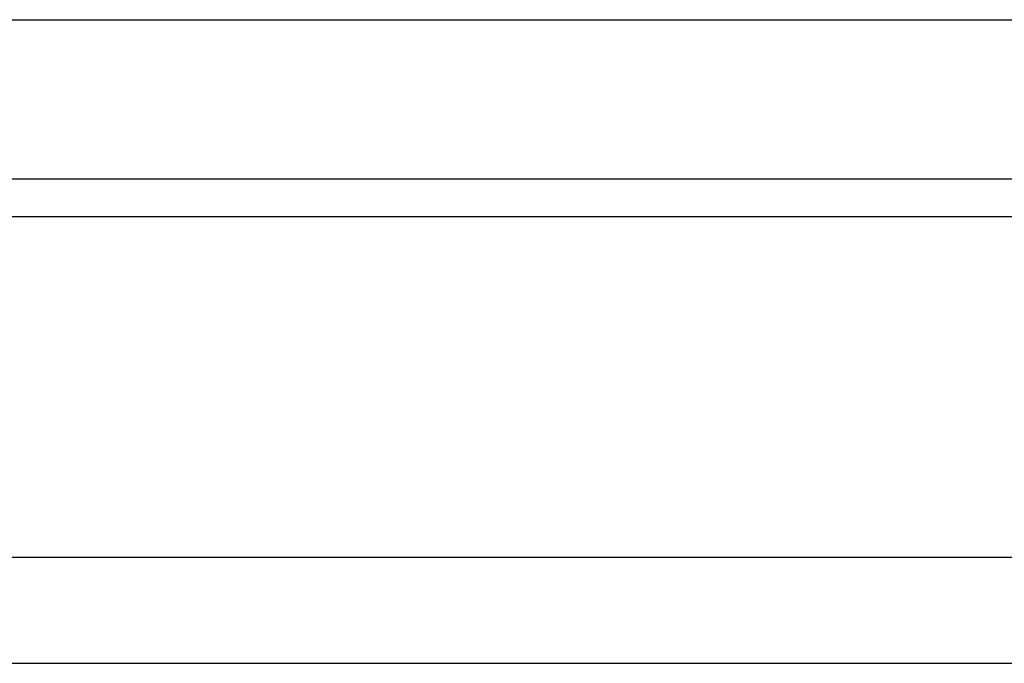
# Model space of a CAD drawing. Header units: millimetres. Extents: x 292 to 530, y -432 to -356.
# Tile 44 of 52: x 471.38 to 477.89, y -418.6 to -414.35. Entities that reach past the tile are written whole.
import ezdxf

# ---------------------------------------------------------------- set-up
doc = ezdxf.new("R2010")
doc.units = ezdxf.units.MM
doc.header["$LTSCALE"] = 0.1
doc.layers.add('OUT', color=3, linetype='CONTINUOUS')

msp = doc.modelspace()

# ---------------------------------------------------------------- linework, layer by layer
at = {"layer": 'OUT', "color": 0}
for p, q in [((441.8878, -414.3516), (489.8878, -414.3516)), ((441.8878, -415.4016), (489.8878, -415.4016)), ((399.302, -415.6516), (529.8878, -415.6516)), ((399.0623, -417.9016), (529.8878, -417.9016)), ((379.8878, -418.6016), (529.8878, -418.6016))]:
    msp.add_line(p, q, dxfattribs=at)

doc.saveas('drawing.dxf')
